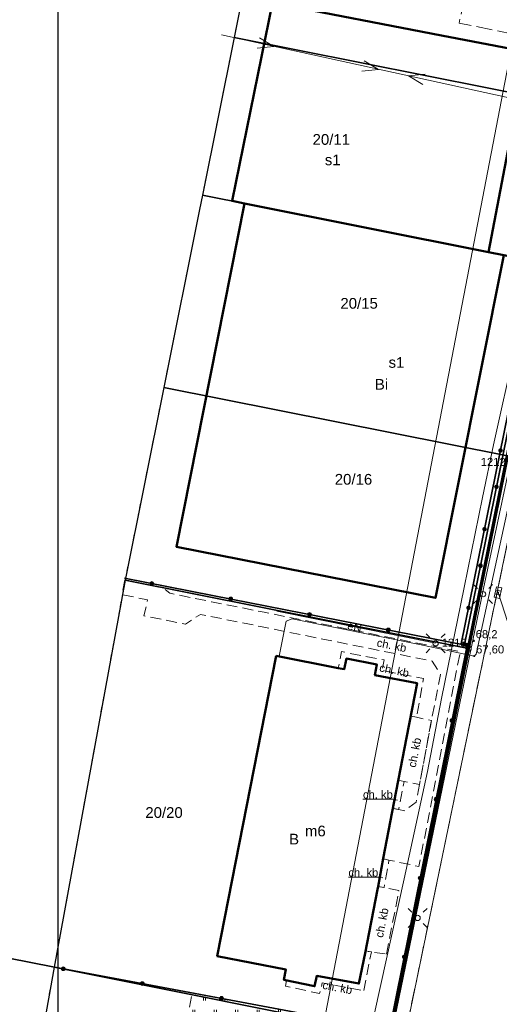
# Model space of a CAD drawing. Header units: millimetres. Extents: x 6501010 to 6502959, y 5884302 to 5886510.
# Tile 12 of 43: x 6502073 to 6502117, y 5885291 to 5885383. Entities that reach past the tile are written whole.
import ezdxf
from ezdxf.enums import TextEntityAlignment as Align

# ---------------------------------------------------------------- set-up
doc = ezdxf.new("R2010")
doc.units = ezdxf.units.MM
for name, pattern in [('BUUT04', [200000, 0, -100000, 0, -100000]), ('EGBU01', [2, 0.5, -0.5, 0.5, -0.5]), ('OTKC_A05', [1.5, 1, -0.5]), ('OTKJ_A05', [2, 1.5, -0.5]), ('OTKU_A05', [2, 1.5, -0.5]), ('OTZT_A05', [1.5, 1, -0.5])]:
    doc.linetypes.add(name, pattern=pattern)
for name, color, linetype, lineweight in [('!A_granica opracowania', 12, 'Continuous', 40), ('Budynki EGiB', 9, 'Continuous', 0), ('Działki', 9, 'Continuous', 0), ('isa_V10520003E16E075_TUsr', 9, 'Continuous', 25), ('isa_V10520003E16E075_TUsr_19165818BF56C1D4', 9, 'OTKJ_A05', 25), ('Komunikacja (linie)', 9, 'Continuous', 0), ('Komunikacja (obszary)', 9, 'Continuous', 0), ('Ogrodzenia', 9, 'Continuous', 0), ('Pikiety', 9, 'Continuous', 0), ('Przewody elektroenergetyczne', 9, 'Continuous', 0), ('Przewody kanalizacyjne', 9, 'Continuous', 0), ('Punkty graniczne', 9, 'Continuous', 0), ('Punkty graniczne - numery', 9, 'Continuous', 0), ('Punkty o określonej wysokości', 9, 'Continuous', 0), ('Symbole liniowe', 9, 'Continuous', 0), ('Urządzenia towarzyszące (linie)', 9, 'Continuous', 0), ('Urządzenia związane z siecią (punkty)', 9, 'Continuous', 0), ('Użytki gruntowe', 9, 'Continuous', 0), ('Zagospodarowanie terenu (obszary)', 9, 'Continuous', 0), ('Zakres zamówienia', 9, 'Continuous', 0)]:
    doc.layers.add(name, color=color, linetype=linetype, lineweight=lineweight)
doc.layers.add('!A_tabelka', color=7, linetype='Continuous')
doc.styles.add('DOMYSLNA_CZCIONKA', font='arial.ttf')

# ---------------------------------------------------------------- blocks, each defined once
blk = doc.blocks.new('OTRN_P05')
at = {"layer": 'isa_V10520003E16E075_TUsr', "true_color": 0x0a0909, "transparency": 33554687}
h = blk.add_hatch(color=18, dxfattribs=at)
h.dxf.hatch_style = 1
h.paths.add_polyline_path([(0.09, 0, 1), (-0.09, 0, 1)])
at = {"layer": 'isa_V10520003E16E075_TUsr', "color": 18, "true_color": 0x0a0909}
blk.add_lwpolyline([(0.09, 0, 1), (-0.09, 0, 1)], format="xyb", close=True, dxfattribs=at)
at = {"layer": 'isa_V10520003E16E075_TUsr_19165818BF56C1D4', "color": 18, "true_color": 0x0a0909}
blk.add_circle((0, 0), 0.09, dxfattribs=at)
blk = doc.blocks.new('SUEO_P05')
at = {"color": 18, "linetype": 'Continuous', "lineweight": 18, "true_color": 0x0a0909}
for p, q in [((-1.77, 1.77), (-1.06, 1.06)), ((1.77, 1.77), (1.06, 1.06)), ((-1.77, -1.77), (-1.06, -1.06)), ((1.77, -1.77), (1.06, -1.06))]:
    blk.add_line(p, q, dxfattribs=at)
at = {"color": 18, "lineweight": 18, "true_color": 0x0a0909}
blk.add_circle((0, 0), 0.5, dxfattribs=at)
blk = doc.blocks.new('SUKK_P05')
at = {"color": 9, "linetype": 'Continuous', "lineweight": 18}
for p, q in [((-1, 0.5), (-1, -0.5)), ((1, 0.5), (-1, 0.5)), ((-0.35, 0.5), (-0.35, -0.5)), ((0.35, 0.5), (0.35, -0.5)), ((1, -0.5), (1, 0.5)), ((-1, -0.5), (1, -0.5))]:
    blk.add_line(p, q, dxfattribs=at)
blk = doc.blocks.new('SUPS01_03')
at = {"lineweight": 18, "true_color": 0xff0000}
h = blk.add_hatch(color=1, dxfattribs=at)
h.dxf.hatch_style = 1
h.paths.add_polyline_path([(0.09, 0, 1), (-0.09, 0, 1)])
at = {"color": 18, "lineweight": 18, "true_color": 0x0a0909}
blk.add_circle((0, 0), 0.09, dxfattribs=at)
blk = doc.blocks.new('SUPS01_05')
at = {"lineweight": 18}
h = blk.add_hatch(color=9, dxfattribs=at)
h.dxf.hatch_style = 1
h.paths.add_polyline_path([(-0.09, 0, 1), (0.09, 0, 1)])
at = {"color": 9, "lineweight": 18}
blk.add_circle((0, 0), 0.09, dxfattribs=at)
blk = doc.blocks.new('OTOO_L05')
at = {"linetype": 'BUUT04', "lineweight": 18, "true_color": 0x000000}
h = blk.add_hatch(color=18, dxfattribs=at)
h.dxf.hatch_style = 1
h.paths.add_polyline_path([(-0.58, 0, 1), (0.58, 0, 1)])
at = {"color": 18, "true_color": 0x0a0909}
blk.add_circle((0, 0), 0.58, dxfattribs=at)
blk = doc.blocks.new('EGPG_PS05')
at = {"color": 18, "linetype": 'Continuous', "lineweight": 18, "true_color": 0x000000}
blk.add_circle((0, 0), 0.5, dxfattribs=at)

msp = doc.modelspace()

# ---------------------------------------------------------------- hatches: boundary and pattern name
at = {"layer": 'Zagospodarowanie terenu (obszary)'}
h = msp.add_hatch(dxfattribs=at)
h.set_pattern_fill('OTZT', color=256, scale=0.2, style=0, pattern_type=0)
h.set_pattern_definition([(90, (6502061.6582, 5885205.7726), (-2, 1e-16), [0.3, -1.7]), (90, (6502061.8582, 5885205.7726), (-2, 1e-16), [0.3, -1.7]), (90, (6502062.6582, 5885204.6226), (-2, 1e-16), [0.3, -1.7]), (90, (6502062.8582, 5885204.6226), (-2, 1e-16), [0.3, -1.7])])
h.paths.add_polyline_path([(6502087.61, 5885286.69), (6502092.61, 5885283.4), (6502093.023, 5885283.09), (6502093.368, 5885282.809), (6502093.83, 5885282.396), (6502094.214, 5885282.018), (6502094.524, 5885281.687), (6502094.908, 5885281.238), (6502095.257, 5885280.786), (6502095.556, 5885280.361), (6502095.907, 5885279.806), (6502096.25, 5885279.187), (6502096.477, 5885278.721), (6502096.688, 5885278.236), (6502096.9, 5885277.676), (6502097.061, 5885277.184), (6502097.224, 5885276.591), (6502097.378, 5885275.872), (6502097.472, 5885275.267), (6502097.516, 5885274.874), (6502097.551, 5885274.418), (6502097.566, 5885274.038), (6502097.57, 5885273.77), (6502097.681, 5885272.908), (6502097.568, 5885271.317), (6502097.17, 5885269.809), (6502096.715, 5885268.302), (6502095.665, 5885266.059), (6502094.583, 5885264.973), (6502093.134, 5885263.921), (6502091.314, 5885263.011), (6502088.778, 5885262.033), (6502084.463, 5885261.02), (6502080.142, 5885260.508), (6502075.85, 5885259.484), (6502071.766, 5885258.234), (6502070.733, 5885257.835), (6502069.529, 5885257.119), (6502069.056, 5885256.583), (6502068.571, 5885255.769), (6502067.168, 5885250), (6502066.77, 5885247.902), (6502061.558, 5885220.074), (6502062.878, 5885219.67), (6502069.678, 5885218.63), (6502070.628, 5885222.7), (6502074.758, 5885221.93), (6502072.428, 5885210.29), (6502072.388, 5885210.081), (6502072.05, 5885208.301), (6502086.03, 5885205.2), (6502089.44, 5885204.623), (6502106.48, 5885289.14), (6502088.583, 5885292.494)], flags=0)

# ---------------------------------------------------------------- linework, layer by layer
at = {"layer": '!A_granica opracowania', "lineweight": 70, "flags": 128}
msp.add_lwpolyline([(6502135.64, 5885439.81), (6502156.38, 5885420.69), (6502179.76, 5885399.13), (6502243.42, 5885340.46), (6502270.88, 5885317.06), (6502239.07, 5885168.58), (6502207.7, 5885174.93), (6502176.42, 5885181.26), (6502145.37, 5885187.54), (6502088.97, 5885198.96), (6502114.4, 5885324.63), (6502121.68, 5885360.58), (6502124.66, 5885375.29), (6502122.226, 5885375.8), (6502135.64, 5885439.81)], dxfattribs=at)
at = {"layer": '!A_tabelka', "flags": 128}
msp.add_lwpolyline([(6502076.094, 5885453.176), (6502359.094, 5885453.176), (6502359.094, 5885242.176), (6502076.094, 5885242.176)], close=True, dxfattribs=at)
at = {"layer": 'Budynki EGiB', "linetype": 'Continuous', "lineweight": 50, "flags": 128}
for points in [[(6502096.086, 5885384.929), (6502092.334, 5885366.429), (6502093.471, 5885366.203), (6502116.264, 5885361.659), (6502119.85, 5885380.34), (6502111.877, 5885381.88), (6502096.086, 5885384.929)], [(6502119.85, 5885380.34), (6502116.264, 5885361.659), (6502117.693, 5885361.375), (6502119.391, 5885361.036), (6502122.98, 5885379.75), (6502119.85, 5885380.34)], [(6502093.471, 5885366.203), (6502087.13, 5885334.15), (6502111.31, 5885329.37), (6502117.693, 5885361.375), (6502116.264, 5885361.659), (6502093.471, 5885366.203)], [(6502096.43, 5885323.95), (6502090.94, 5885295.92), (6502097.35, 5885294.67), (6502097.16, 5885293.72), (6502100.03, 5885293.11), (6502100.22, 5885294.08), (6502104.16, 5885293.36), (6502104.74, 5885296.212), (6502105.912, 5885302.135), (6502105.967, 5885302.416), (6502106.426, 5885305.039), (6502107.269, 5885309.391), (6502108.606, 5885316.304), (6502109.376, 5885320.292), (6502109.59, 5885321.4), (6502105.66, 5885322.16), (6502105.85, 5885323.14), (6502102.99, 5885323.7), (6502102.8, 5885322.72), (6502102.229, 5885322.824), (6502096.43, 5885323.95)]]:
    msp.add_lwpolyline(points, close=True, dxfattribs=at)
at = {"layer": 'Działki', "color": 9, "linetype": 'Continuous', "lineweight": 25, "flags": 128}
for points in [[(6502109.24, 5885464.85), (6502092.53, 5885381.69), (6502122.22, 5885375.77), (6502135.64, 5885439.81), (6502109.24, 5885464.85)], [(6502092.53, 5885381.69), (6502089.57, 5885366.98), (6502121.68, 5885360.58), (6502124.66, 5885375.29), (6502122.22, 5885375.77), (6502092.53, 5885381.69)], [(6502089.57, 5885366.98), (6502089.3, 5885365.63), (6502085.96, 5885349.01), (6502118.04, 5885342.62), (6502121.68, 5885360.58), (6502089.57, 5885366.98)], [(6502085.96, 5885349.01), (6502082.34, 5885331.02), (6502114.4, 5885324.63), (6502118.04, 5885342.62), (6502085.96, 5885349.01)], [(6502082.34, 5885331.02), (6502075.73, 5885294.89), (6502107.11, 5885288.6), (6502114.4, 5885324.63), (6502082.34, 5885331.02)], [(6502107.11, 5885288.6), (6502075.73, 5885294.89), (6502074.65, 5885288.99), (6502105.919, 5885282.72), (6502107.11, 5885288.6)]]:
    msp.add_lwpolyline(points, close=True, dxfattribs=at)
at = {"layer": 'Działki', "linetype": 'Continuous', "lineweight": 25, "flags": 128}
msp.add_lwpolyline([(6502092.52, 5885216.53), (6502088.97, 5885198.96), (6502126.22, 5885191.42), (6502145.37, 5885187.54), (6502180.91, 5885364.02), (6502173.5, 5885365.54), (6502161.93, 5885367.85), (6502146.34, 5885370.96), (6502124.66, 5885375.29), (6502121.68, 5885360.58), (6502118.04, 5885342.62), (6502114.4, 5885324.63), (6502107.11, 5885288.6), (6502105.919, 5885282.72), (6502099.81, 5885252.56), (6502092.52, 5885216.53)], close=True, dxfattribs=at)
at = {"layer": 'Komunikacja (linie)', "linetype": 'Continuous', "lineweight": 18, "flags": 128}
msp.add_lwpolyline([(6502102.74, 5885260.9), (6502126.415, 5885374.94)], dxfattribs=at)
at = {"layer": 'Komunikacja (obszary)', "linetype": 'OTKU_A05', "lineweight": 18, "flags": 128}
for points in [[(6502125.9, 5885443.14), (6502124.79, 5885438.61), (6502123.52, 5885438.86), (6502122.52, 5885433.9), (6502123.961, 5885433.532), (6502117.061, 5885399.532), (6502119.321, 5885398.052), (6502115.831, 5885393.532), (6502113.519, 5885383.033), (6502120.243, 5885381.669), (6502119.969, 5885380.317), (6502123.07, 5885379.722), (6502123.398, 5885379.763), (6502124.367, 5885384.571), (6502128.957, 5885407.366), (6502131.783, 5885421.396), (6502134.281, 5885433.802), (6502132.731, 5885441.082), (6502132.845, 5885442.233), (6502128.375, 5885446.694), (6502126.791, 5885444.952), (6502125.9, 5885443.14)], [(6502146.47, 5885251.89), (6502147.737, 5885323.492), (6502134.138, 5885326.264), (6502134.046, 5885326.308), (6502133.96, 5885326.354), (6502133.876, 5885326.405), (6502133.796, 5885326.459), (6502133.718, 5885326.518), (6502133.643, 5885326.58), (6502133.571, 5885326.646), (6502133.502, 5885326.715), (6502133.437, 5885326.788), (6502133.375, 5885326.863), (6502133.317, 5885326.942), (6502133.264, 5885327.023), (6502133.214, 5885327.107), (6502133.168, 5885327.193), (6502133.127, 5885327.281), (6502133.09, 5885327.372), (6502133.058, 5885327.464), (6502133.03, 5885327.557), (6502133.007, 5885327.652), (6502132.988, 5885327.748), (6502132.974, 5885327.844), (6502132.965, 5885327.941), (6502132.961, 5885328.038), (6502132.961, 5885328.136), (6502133.044, 5885329.899), (6502133.167, 5885332.502), (6502133.203, 5885333.253), (6502131.075, 5885333.687), (6502131.073, 5885333.44), (6502131.05, 5885333.194), (6502131.004, 5885332.943), (6502130.941, 5885332.712), (6502130.856, 5885332.479), (6502130.75, 5885332.256), (6502130.626, 5885332.042), (6502130.484, 5885331.839), (6502130.325, 5885331.65), (6502130.149, 5885331.475), (6502129.96, 5885331.317), (6502129.757, 5885331.175), (6502129.543, 5885331.051), (6502129.319, 5885330.946), (6502129.087, 5885330.861), (6502128.848, 5885330.797), (6502128.604, 5885330.753), (6502128.358, 5885330.731), (6502128.111, 5885330.73), (6502127.864, 5885330.751), (6502127.62, 5885330.792), (6502127.381, 5885330.855), (6502127.148, 5885330.939), (6502126.923, 5885331.042), (6502126.708, 5885331.164), (6502126.505, 5885331.304), (6502126.314, 5885331.462), (6502126.299, 5885331.479), (6502126.101, 5885331.725), (6502125.914, 5885331.981), (6502125.741, 5885332.245), (6502125.58, 5885332.518), (6502125.433, 5885332.798), (6502125.3, 5885333.085), (6502125.182, 5885333.378), (6502125.078, 5885333.677), (6502124.988, 5885333.98), (6502124.914, 5885334.288), (6502124.855, 5885334.599), (6502124.811, 5885334.912), (6502124.782, 5885335.227), (6502124.769, 5885335.543), (6502124.772, 5885335.859), (6502118.556, 5885337.082), (6502102.74, 5885260.9), (6502103.771, 5885260.708), (6502103.86, 5885261.14), (6502146.47, 5885251.89)]]:
    msp.add_lwpolyline(points, close=True, dxfattribs=at)
at = {"layer": 'Komunikacja (obszary)', "linetype": 'OTKC_A05', "lineweight": 18, "flags": 128}
for points in [[(6502082.32, 5885331.06), (6502082.05, 5885329.68), (6502084.44, 5885329.18), (6502084.1, 5885327.69), (6502087.38, 5885327.04), (6502087.98, 5885326.92), (6502089.37, 5885327.83), (6502094.97, 5885326.7), (6502111.01, 5885323.47), (6502111.78, 5885322.23), (6502110.93, 5885317.92), (6502109.82, 5885311.94), (6502109.5, 5885310.31), (6502108.44, 5885309.5), (6502107.861, 5885309.615), (6502107.332, 5885309.72), (6502107.269, 5885309.391), (6502107.226, 5885309.169), (6502106.421, 5885305.01), (6502106.97, 5885304.89), (6502109.77, 5885304.29), (6502113.62, 5885324.35), (6502095.31, 5885328.03), (6502090.39, 5885329.01), (6502086.51, 5885329.81), (6502085.88, 5885330.32), (6502082.32, 5885331.06)], [(6502102.229, 5885322.824), (6502102.8, 5885322.72), (6502102.99, 5885323.7), (6502105.85, 5885323.14), (6502105.66, 5885322.16), (6502109.59, 5885321.4), (6502109.376, 5885320.292), (6502109, 5885318.34), (6502109.55, 5885318.23), (6502110.19, 5885321.84), (6502106.32, 5885322.6), (6502106.51, 5885323.58), (6502102.54, 5885324.35), (6502102.229, 5885322.824)], [(6502109, 5885318.34), (6502107.84, 5885312.34), (6502108.39, 5885312.23), (6502109.82, 5885311.94), (6502110.93, 5885317.92), (6502109.55, 5885318.23), (6502109, 5885318.34)], [(6502108.39, 5885312.23), (6502107.84, 5885312.34), (6502107.332, 5885309.72), (6502107.861, 5885309.615), (6502108.39, 5885312.23)], [(6502106.97, 5885304.89), (6502106.421, 5885305.01), (6502106.135, 5885303.375), (6502105.97, 5885302.43), (6502106.52, 5885302.33), (6502106.97, 5885304.89)], [(6502106.74, 5885296.11), (6502107.89, 5885302.05), (6502106.52, 5885302.33), (6502105.97, 5885302.43), (6502104.78, 5885296.41), (6502105.33, 5885296.32), (6502106.74, 5885296.11)], [(6502104.61, 5885292.71), (6502105.33, 5885296.32), (6502104.78, 5885296.41), (6502104.74, 5885296.212), (6502104.16, 5885293.36), (6502100.22, 5885294.08), (6502100.03, 5885293.11), (6502097.42, 5885293.66), (6502097.31, 5885293.13), (6502100.49, 5885292.43), (6502100.74, 5885293.43), (6502104.61, 5885292.71)]]:
    msp.add_lwpolyline(points, close=True, dxfattribs=at)
at = {"layer": 'Komunikacja (obszary)', "linetype": 'Continuous', "lineweight": 0, "flags": 128}
for points in [[(6502104.537, 5885310.58), (6502107.332, 5885310.58), (6502107.761, 5885310.497)], [(6502103.178, 5885303.297), (6502105.973, 5885303.297), (6502106.393, 5885303.223)]]:
    msp.add_lwpolyline(points, dxfattribs=at)
at = {"layer": 'Ogrodzenia', "linetype": 'Continuous', "lineweight": 35, "flags": 128}
for points in [[(6502114.014, 5885325.03), (6502124.029, 5885374.329), (6502123.735, 5885374.389), (6502113.719, 5885325.087), (6502114.014, 5885325.03)], [(6502114.27, 5885324.94), (6502090.499, 5885329.605), (6502082.27, 5885331.22)], [(6502106.48, 5885289.139), (6502107.01, 5885289.04), (6502114.27, 5885324.94)], [(6502064.915, 5885309.724), (6502070.79, 5885301.09), (6502069.85, 5885295.96), (6502071.48, 5885295.73), (6502075.59, 5885294.93), (6502106.48, 5885289.139)]]:
    msp.add_lwpolyline(points, dxfattribs=at)
at = {"layer": 'Przewody elektroenergetyczne', "linetype": 'Continuous', "lineweight": 18, "flags": 128}
for points in [[(6502096.73, 5885323.89), (6502096.74, 5885324.07), (6502096.85, 5885324.55), (6502097.38, 5885327.21), (6502097.93, 5885327.4), (6502109.81, 5885325.03), (6502114.92, 5885323.93), (6502115.12, 5885324.11), (6502119.28, 5885343.28), (6502120.91, 5885351.25), (6502126.82, 5885379.33), (6502127.33, 5885381.61), (6502129.15, 5885390.85)], [(6502123.43, 5885374.9), (6502091.35, 5885381.92)], [(6502107.31, 5885289.08), (6502115.78, 5885330.26), (6502122.55, 5885361.92), (6502124.97, 5885374.62), (6502126.1, 5885380.51), (6502126.37, 5885381.97)], [(6502121.88, 5885373.97), (6502122.65, 5885373.34), (6502121.45, 5885365.89), (6502120.57, 5885360.55), (6502118.76, 5885352.75), (6502116.73, 5885343.65), (6502115.71, 5885338.75), (6502114, 5885330.33), (6502111.87, 5885319.98), (6502110.56, 5885313.15), (6502108.4, 5885303.15), (6502105.63, 5885290.6), (6502103.26, 5885279.45), (6502101.35, 5885269.48), (6502099.68, 5885260.37), (6502098.1, 5885252.84), (6502097.47, 5885250), (6502097.01, 5885247.91), (6502094.38, 5885235.49), (6502090.24, 5885214.81), (6502082.3, 5885176.11), (6502079.53, 5885162.65)], [(6502096.51, 5885328.14), (6502111.32, 5885325.13)]]:
    msp.add_lwpolyline(points, dxfattribs=at)
at = {"layer": 'Przewody kanalizacyjne', "linetype": 'Continuous', "lineweight": 18, "flags": 128}
msp.add_lwpolyline([(6502117.15, 5885329.87), (6502120.17, 5885320.51)], dxfattribs=at)
at = {"layer": 'Punkty graniczne - numery'}
msp.add_point((6502114.4, 5885324.63), dxfattribs=at)
at = {"layer": 'Symbole liniowe', "linetype": 'Continuous', "lineweight": 18, "flags": 128}
for points in [[(6502094.876, 5885381.66), (6502096.234, 5885380.851), (6502094.662, 5885380.683)], [(6502104.645, 5885379.523), (6502106.003, 5885378.713), (6502104.431, 5885378.546)], [(6502110.135, 5885377.297), (6502108.777, 5885378.107), (6502110.349, 5885378.274)]]:
    msp.add_lwpolyline(points, dxfattribs=at)
at = {"layer": 'Urządzenia towarzyszące (linie)', "linetype": 'Continuous', "lineweight": 18, "flags": 128}
msp.add_lwpolyline([(6502109.81, 5885325.03), (6502114.92, 5885323.93)], dxfattribs=at)
at = {"layer": 'Użytki gruntowe', "linetype": 'EGBU01', "lineweight": 18, "flags": 128}
for points in [[(6502092.52, 5885216.53), (6502088.97, 5885198.96), (6502126.22, 5885191.42), (6502145.37, 5885187.54), (6502174.26, 5885181.7), (6502167.45, 5885144.53), (6502165.53, 5885144.89), (6502162.08, 5885127.01), (6502164.98, 5885126.45), (6502164.67, 5885124.98), (6502176.72, 5885122.53), (6502209.54, 5885166.61), (6502245.96, 5885159.09), (6502247.8, 5885166.81), (6502278.63, 5885310.76), (6502270.88, 5885317.06), (6502262.18, 5885324.12), (6502243.42, 5885340.46), (6502227.84, 5885354.82), (6502179.76, 5885399.13), (6502156.38, 5885420.69), (6502135.64, 5885439.81), (6502109.24, 5885464.85), (6502092.53, 5885381.69), (6502089.57, 5885366.98), (6502121.68, 5885360.58), (6502118.04, 5885342.62), (6502114.4, 5885324.63), (6502107.11, 5885288.6), (6502105.919, 5885282.72), (6502099.81, 5885252.56), (6502092.52, 5885216.53)], [(6502085.96, 5885349.01), (6502082.34, 5885331.02), (6502114.4, 5885324.63), (6502118.04, 5885342.62), (6502121.68, 5885360.58), (6502089.57, 5885366.98), (6502089.3, 5885365.63), (6502085.96, 5885349.01)], [(6502082.34, 5885331.02), (6502075.73, 5885294.89), (6502107.11, 5885288.6), (6502114.4, 5885324.63), (6502082.34, 5885331.02)], [(6502069.11, 5885258.72), (6502062.5, 5885222.54), (6502092.52, 5885216.53), (6502099.81, 5885252.56), (6502105.919, 5885282.72), (6502107.11, 5885288.6), (6502075.73, 5885294.89), (6502074.65, 5885288.99), (6502069.11, 5885258.72)]]:
    msp.add_lwpolyline(points, close=True, dxfattribs=at)
at = {"layer": 'Zagospodarowanie terenu (obszary)', "linetype": 'OTZT_A05', "lineweight": 18, "flags": 128}
msp.add_lwpolyline([(6502087.61, 5885286.69), (6502092.61, 5885283.4), (6502093.023, 5885283.09), (6502093.368, 5885282.809), (6502093.83, 5885282.396), (6502094.214, 5885282.018), (6502094.524, 5885281.687), (6502094.908, 5885281.238), (6502095.257, 5885280.786), (6502095.556, 5885280.361), (6502095.907, 5885279.806), (6502096.25, 5885279.187), (6502096.477, 5885278.721), (6502096.688, 5885278.236), (6502096.9, 5885277.676), (6502097.061, 5885277.184), (6502097.224, 5885276.591), (6502097.378, 5885275.872), (6502097.472, 5885275.267), (6502097.516, 5885274.874), (6502097.551, 5885274.418), (6502097.566, 5885274.038), (6502097.57, 5885273.77), (6502097.681, 5885272.908), (6502097.568, 5885271.317), (6502097.17, 5885269.809), (6502096.715, 5885268.302), (6502095.665, 5885266.059), (6502094.583, 5885264.973), (6502093.134, 5885263.921), (6502091.314, 5885263.011), (6502088.778, 5885262.033), (6502084.463, 5885261.02), (6502080.142, 5885260.508), (6502075.85, 5885259.484), (6502071.766, 5885258.234), (6502070.733, 5885257.835), (6502069.529, 5885257.119), (6502069.056, 5885256.583), (6502068.571, 5885255.769), (6502067.168, 5885250), (6502066.77, 5885247.902), (6502061.558, 5885220.074), (6502062.878, 5885219.67), (6502069.678, 5885218.63), (6502070.628, 5885222.7), (6502074.758, 5885221.93), (6502072.428, 5885210.29), (6502072.388, 5885210.081), (6502072.05, 5885208.301), (6502086.03, 5885205.2), (6502089.44, 5885204.623), (6502106.48, 5885289.14), (6502088.583, 5885292.494), (6502087.61, 5885286.69)], close=True, dxfattribs=at)
at = {"layer": 'Zakres zamówienia', "linetype": 'Continuous', "lineweight": 0, "flags": 128}
msp.add_lwpolyline([(6502134.529, 5885464.507), (6502091.969, 5885243.307), (6502265.569, 5885206.067), (6502289.089, 5885321.147), (6502134.529, 5885464.507)], close=True, dxfattribs=at)

# ---------------------------------------------------------------- block references
at = {"layer": 'Ogrodzenia', "xscale": 0.3, "yscale": 0.3, "zscale": 0.3}
for p, rotation in [((6502117.385, 5885343.133), 78.51649825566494), ((6502117, 5885339.729), 78.51638356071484), ((6502115.892, 5885335.784), 78.51649825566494), ((6502115.507, 5885332.38), 78.51638356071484), ((6502084.832, 5885330.717), 348.8968110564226), ((6502092.191, 5885329.273), 348.8968110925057), ((6502114.399, 5885328.434), 78.51649825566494), ((6502099.551, 5885327.829), 348.8968110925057), ((6502106.91, 5885326.384), 348.8968110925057), ((6502114.014, 5885325.03), 78.51638356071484), ((6502114.27, 5885324.94), 348.8968110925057), ((6502112.85, 5885317.916), 78.56735240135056), ((6502111.363, 5885310.565), 78.56735240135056), ((6502109.876, 5885303.214), 78.56735240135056), ((6502108.39, 5885295.863), 78.56735240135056), ((6502076.58, 5885294.744), 349.3825467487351), ((6502083.952, 5885293.362), 349.3825467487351), ((6502091.324, 5885291.981), 349.3825467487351)]:
    msp.add_blockref('OTOO_L05', p, dxfattribs=dict(at, rotation=rotation))
at = {"layer": 'Pikiety', "xscale": 0.5, "yscale": 0.5, "zscale": 0.5}
msp.add_blockref('OTRN_P05', (6502114.886, 5885325.356), dxfattribs=at)
at = {"layer": 'Punkty graniczne', "xscale": 0.5, "yscale": 0.5, "zscale": 0.5}
msp.add_blockref('EGPG_PS05', (6502114.4, 5885324.63), dxfattribs=at)
at = {"layer": 'Punkty o określonej wysokości', "xscale": 0.5, "yscale": 0.5, "zscale": 0.5}
for name, p in [('SUPS01_05', (6502117.15, 5885329.87)), ('SUPS01_03', (6502114.923, 5885323.933))]:
    msp.add_blockref(name, p, dxfattribs=at)
at = {"layer": 'Urządzenia związane z siecią (punkty)', "xscale": 0.5, "yscale": 0.5, "zscale": 0.5}
for p in [(6502115.75, 5885329.72), (6502111.32, 5885325.13), (6502109.64, 5885299.49)]:
    msp.add_blockref('SUEO_P05', p, dxfattribs=at)
at = {"layer": 'Urządzenia związane z siecią (punkty)', "xscale": 0.5, "yscale": 0.5, "zscale": 0.5, "rotation": 77.44}
msp.add_blockref('SUKK_P05', (6502117.15, 5885329.87), dxfattribs=at)

# ---------------------------------------------------------------- texts
at = {"layer": 'Budynki EGiB', "style": 'DOMYSLNA_CZCIONKA'}
for s, p in [('s1', (6502101.72, 5885370.262)), ('s1', (6502107.668, 5885351.352)), ('m6', (6502100.096, 5885307.609))]:
    msp.add_text(s, height=1, dxfattribs=at).set_placement(p, align=Align.MIDDLE_CENTER)
at = {"layer": 'Działki', "color": 9, "style": 'DOMYSLNA_CZCIONKA'}
for s, p in [('20/11', (6502101.586, 5885372.168)), ('20/15', (6502104.183, 5885356.867)), ('20/16', (6502103.658, 5885340.44)), ('20/20', (6502085.973, 5885309.331))]:
    msp.add_text(s, height=1, dxfattribs=at).set_placement(p, align=Align.MIDDLE_CENTER)
at = {"layer": 'Komunikacja (obszary)', "style": 'DOMYSLNA_CZCIONKA'}
for rotation, p in [(348.72226, (6502107.221, 5885324.939)), (348.27976, (6502107.464, 5885322.61)), (79, (6502109.356, 5885314.93)), (79, (6502106.299, 5885299.043)), (349.26897, (6502102.159, 5885292.994))]:
    msp.add_text('ch. kb', height=0.75, rotation=rotation, dxfattribs=at).set_placement(p, align=Align.MIDDLE_CENTER)
for p in [(6502105.935, 5885311.011), (6502104.575, 5885303.728)]:
    msp.add_text('ch. kb', height=0.75, dxfattribs=at).set_placement(p, align=Align.MIDDLE_CENTER)
at = {"layer": 'Pikiety', "style": 'DOMYSLNA_CZCIONKA'}
msp.add_text('68,2', height=0.75, dxfattribs=at).set_placement((6502116.082, 5885325.983), align=Align.MIDDLE_CENTER)
at = {"layer": 'Przewody elektroenergetyczne', "style": 'DOMYSLNA_CZCIONKA'}
msp.add_text('eN', height=0.75, rotation=348.51162, dxfattribs=at).set_placement((6502103.764, 5885326.666), align=Align.MIDDLE_CENTER)
at = {"layer": 'Punkty graniczne - numery', "style": 'DOMYSLNA_CZCIONKA'}
for s, p in [('1212', (6502116.698, 5885342.067)), ('1215', (6502113.058, 5885325.19))]:
    msp.add_text(s, height=0.75, dxfattribs=at).set_placement(p, align=Align.MIDDLE_CENTER)
at = {"layer": 'Punkty o określonej wysokości', "style": 'DOMYSLNA_CZCIONKA'}
msp.add_text('67,60', height=0.75, dxfattribs=at).set_placement((6502116.411, 5885324.56), align=Align.MIDDLE_CENTER)
at = {"layer": 'Użytki gruntowe', "style": 'DOMYSLNA_CZCIONKA'}
for s, p in [('Bi', (6502106.272, 5885349.307)), ('B', (6502098.114, 5885306.848))]:
    msp.add_text(s, height=1, dxfattribs=at).set_placement(p, align=Align.MIDDLE_CENTER)

doc.saveas('drawing.dxf')
